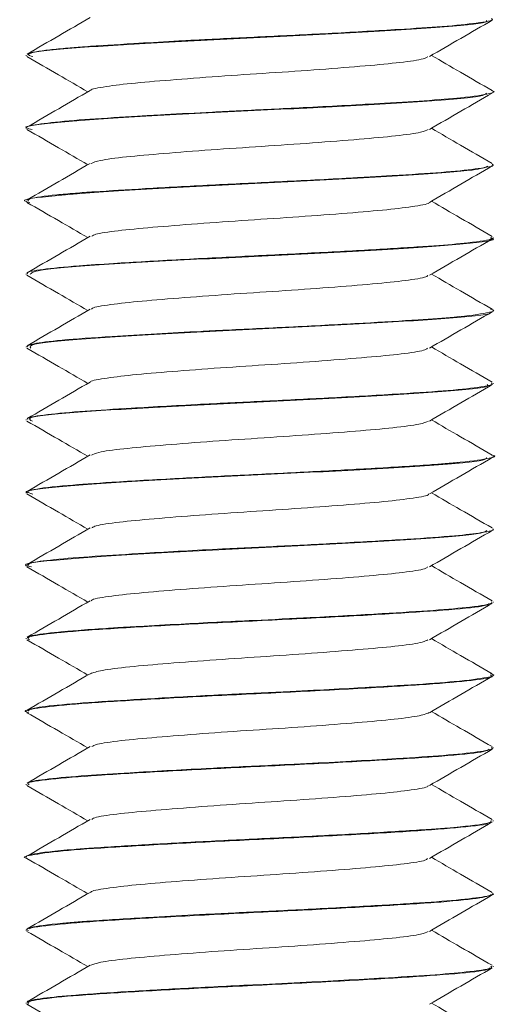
# Model space of a CAD drawing. Header units: millimetres. Extents: x -229 to 889, y -1749 to -342.
# Tile 14 of 23: x 844 to 852, y -1337 to -1320. Entities that reach past the tile are written whole.
import ezdxf

# ---------------------------------------------------------------- set-up
doc = ezdxf.new("R2010")
doc.units = ezdxf.units.MM

msp = doc.modelspace()

# ---------------------------------------------------------------- linework, layer by layer
at = {"color": 7, "linetype": 'Continuous', "lineweight": 15}
for p, q in [((843.743, -1320.227), (843.743, -1320.238)), ((851.743, -1320.863), (851.743, -1320.853)), ((843.743, -1321.478), (843.743, -1321.488)), ((851.743, -1322.113), (851.743, -1322.102)), ((843.743, -1322.727), (843.743, -1322.737)), ((851.743, -1323.362), (851.743, -1323.353)), ((843.743, -1323.978), (843.743, -1323.987)), ((851.743, -1324.612), (851.743, -1324.603)), ((843.743, -1325.227), (843.743, -1325.237)), ((851.743, -1325.862), (851.743, -1325.852)), ((843.743, -1326.477), (843.743, -1326.488)), ((851.743, -1327.113), (851.743, -1327.103)), ((843.743, -1327.728), (843.743, -1327.738)), ((851.743, -1328.363), (851.743, -1328.352)), ((843.743, -1328.977), (843.743, -1328.988)), ((851.743, -1329.613), (851.743, -1329.602)), ((843.743, -1330.228), (843.743, -1330.237)), ((851.743, -1330.862), (851.743, -1330.853)), ((843.743, -1331.477), (843.743, -1331.487)), ((851.743, -1332.113), (851.743, -1332.102)), ((843.743, -1332.727), (843.743, -1332.738)), ((851.743, -1333.362), (851.743, -1333.353)), ((843.743, -1333.978), (843.743, -1333.987)), ((851.743, -1334.612), (851.743, -1334.602)), ((843.743, -1335.227), (843.743, -1335.238)), ((851.743, -1335.863), (851.743, -1335.852)), ((843.743, -1336.478), (843.743, -1336.487))]:
    msp.add_line(p, q, dxfattribs=at)
for points, knots in [([(844.839, -1319.584), (844.659, -1319.688), (844.3, -1319.897), (843.94, -1320.105), (843.761, -1320.21)], [0, 0, 0, 0, 0.499756, 1, 1, 1, 1]), ([(851.718, -1319.602), (851.725, -1319.607), (851.766, -1319.631), (851.507, -1319.677), (850.939, -1319.736), (850.091, -1319.79), (849.045, -1319.851), (847.884, -1319.909), (847.076, -1319.947), (846.559, -1319.974), (846.141, -1319.997), (845.476, -1320.035), (844.876, -1320.073), (844.422, -1320.108), (844.033, -1320.148), (843.755, -1320.19), (843.772, -1320.218), (843.777, -1320.227)], [0, 0, 0, 0, 0.022008, 0.121371, 0.214209, 0.29702, 0.399141, 0.491477, 0.575087, 0.591322, 0.619545, 0.680866, 0.769172, 0.806002, 0.855655, 0.955157, 1, 1, 1, 1]), ([(843.858, -1320.254), (843.814, -1320.239), (843.684, -1320.194), (844.365, -1320.115), (845.716, -1320.028), (847.513, -1319.935), (849.359, -1319.846), (850.833, -1319.756), (851.655, -1319.682), (851.638, -1319.64), (851.633, -1319.629)], [0, 0, 0, 0, 0.073489, 0.219415, 0.363067, 0.508567, 0.652938, 0.7972, 0.942794, 1, 1, 1, 1]), ([(850.652, -1320.253), (850.832, -1320.149), (851.191, -1319.94), (851.551, -1319.732), (851.731, -1319.628)], [0, 0, 0, 0, 0.499755, 1, 1, 1, 1]), ([(843.756, -1320.253), (843.936, -1320.357), (844.283, -1320.558), (844.631, -1320.76), (844.798, -1320.857)], [0, 0, 0, 0, 0.517517, 1, 1, 1, 1]), ([(844.85, -1320.834), (844.849, -1320.832), (844.846, -1320.811), (845.09, -1320.766), (845.58, -1320.706), (846.294, -1320.648), (847.131, -1320.584), (848.028, -1320.527), (848.897, -1320.466), (849.664, -1320.404), (850.244, -1320.347), (850.58, -1320.293), (850.61, -1320.263), (850.62, -1320.253)], [0, 0, 0, 0, 0.009588, 0.114512, 0.218454, 0.321743, 0.426855, 0.529637, 0.634217, 0.738697, 0.841547, 0.946676, 1, 1, 1, 1]), ([(851.726, -1320.835), (851.546, -1320.73), (851.2, -1320.53), (850.854, -1320.329), (850.688, -1320.232)], [0, 0, 0, 0, 0.519661, 1, 1, 1, 1]), ([(851.719, -1320.835), (851.723, -1320.836), (851.798, -1320.854), (851.692, -1320.893), (851.309, -1320.953), (850.599, -1321.009), (849.698, -1321.064), (848.594, -1321.125), (847.603, -1321.171), (846.807, -1321.211), (846.273, -1321.239), (845.859, -1321.263), (845.563, -1321.28), (845.071, -1321.31), (844.414, -1321.354), (843.91, -1321.415), (843.706, -1321.455), (843.751, -1321.476), (843.755, -1321.478)], [0, 0, 0, 0, 0.0049527, 0.0850885, 0.1933445, 0.2722246, 0.3492371, 0.4562255, 0.5406777, 0.577203, 0.6431362, 0.6697152, 0.6846536, 0.7228919, 0.8093493, 0.9020449, 0.9918758, 1, 1, 1, 1]), ([(843.847, -1321.504), (843.805, -1321.494), (843.638, -1321.455), (844.192, -1321.382), (845.423, -1321.295), (847.174, -1321.201), (849.04, -1321.113), (850.607, -1321.021), (851.569, -1320.943), (851.615, -1320.896), (851.631, -1320.879)], [0, 0, 0, 0, 0.047674, 0.193289, 0.336928, 0.482853, 0.626673, 0.7718, 0.916609, 1, 1, 1, 1]), ([(844.839, -1320.834), (844.659, -1320.938), (844.3, -1321.147), (843.94, -1321.355), (843.761, -1321.46)], [0, 0, 0, 0, 0.499756, 1, 1, 1, 1]), ([(850.652, -1321.503), (850.832, -1321.399), (851.191, -1321.19), (851.551, -1320.982), (851.731, -1320.878)], [0, 0, 0, 0, 0.499758, 1, 1, 1, 1]), ([(843.756, -1321.503), (843.936, -1321.607), (844.283, -1321.808), (844.631, -1322.01), (844.798, -1322.107)], [0, 0, 0, 0, 0.5175228, 1, 1, 1, 1]), ([(844.854, -1322.085), (844.895, -1322.068), (844.982, -1322.031), (845.428, -1321.972), (846.083, -1321.915), (846.895, -1321.851), (847.784, -1321.793), (848.669, -1321.733), (849.47, -1321.67), (850.108, -1321.613), (850.528, -1321.555), (850.6, -1321.519), (850.632, -1321.503)], [0, 0, 0, 0, 0.08765, 0.192047, 0.294488, 0.399275, 0.502435, 0.605924, 0.710621, 0.812999, 0.917564, 1, 1, 1, 1]), ([(851.726, -1322.085), (851.546, -1321.98), (851.2, -1321.78), (850.854, -1321.579), (850.688, -1321.482)], [0, 0, 0, 0, 0.519668, 1, 1, 1, 1]), ([(844.839, -1322.084), (844.659, -1322.188), (844.3, -1322.397), (843.94, -1322.605), (843.761, -1322.71)], [0, 0, 0, 0, 0.499765, 1, 1, 1, 1]), ([(851.73, -1322.102), (851.734, -1322.104), (851.783, -1322.125), (851.575, -1322.165), (851.08, -1322.225), (850.475, -1322.266), (850.052, -1322.292), (849.904, -1322.301), (849.824, -1322.306), (849.786, -1322.308), (849.77, -1322.309), (849.765, -1322.309), (849.763, -1322.309), (849.763, -1322.309), (849.763, -1322.309), (849.763, -1322.309), (849.763, -1322.309), (849.763, -1322.309), (849.761, -1322.309), (849.743, -1322.31), (849.692, -1322.313), (849.544, -1322.322), (849.021, -1322.351), (848.108, -1322.398), (846.884, -1322.456), (845.791, -1322.516), (845.039, -1322.562), (844.559, -1322.596), (844.131, -1322.635), (843.786, -1322.681), (843.779, -1322.714), (843.776, -1322.727)], [0, 0, 0, 0, 0.0092389, 0.1011239, 0.1940102, 0.2842998, 0.3078357, 0.3204122, 0.3269028, 0.3301985, 0.3310283, 0.331443, 0.3314953, 0.331522, 0.3315339, 0.3315382, 0.3315394, 0.3315598, 0.3316013, 0.3319639, 0.3368445, 0.3452465, 0.3726036, 0.4750439, 0.5662153, 0.6625393, 0.7501978, 0.7896037, 0.8354681, 0.9357027, 1, 1, 1, 1]), ([(843.808, -1322.754), (843.784, -1322.749), (843.601, -1322.714), (844.048, -1322.649), (845.144, -1322.561), (846.84, -1322.467), (848.711, -1322.38), (850.36, -1322.286), (851.476, -1322.205), (851.601, -1322.152), (851.656, -1322.129)], [0, 0, 0, 0, 0.021783, 0.16663, 0.310635, 0.456511, 0.600153, 0.745964, 0.890063, 1, 1, 1, 1]), ([(850.652, -1322.753), (850.832, -1322.649), (851.191, -1322.44), (851.551, -1322.232), (851.731, -1322.128)], [0, 0, 0, 0, 0.499755, 1, 1, 1, 1]), ([(843.756, -1322.753), (843.936, -1322.857), (844.283, -1323.058), (844.631, -1323.26), (844.798, -1323.357)], [0, 0, 0, 0, 0.5175228, 1, 1, 1, 1]), ([(844.87, -1323.334), (844.885, -1323.323), (844.927, -1323.292), (845.286, -1323.238), (845.885, -1323.181), (846.664, -1323.119), (847.539, -1323.057), (848.435, -1323), (849.263, -1322.936), (849.962, -1322.879), (850.429, -1322.818), (850.657, -1322.775), (850.647, -1322.754), (850.647, -1322.753)], [0, 0, 0, 0, 0.058493, 0.16357, 0.266292, 0.370977, 0.475326, 0.578264, 0.683402, 0.786437, 0.890662, 0.995432, 1, 1, 1, 1]), ([(851.726, -1323.335), (851.546, -1323.23), (851.2, -1323.03), (850.854, -1322.829), (850.688, -1322.732)], [0, 0, 0, 0, 0.519668, 1, 1, 1, 1]), ([(851.707, -1323.353), (851.715, -1323.36), (851.743, -1323.39), (851.405, -1323.441), (850.855, -1323.491), (850.335, -1323.524), (849.71, -1323.563), (848.807, -1323.613), (847.598, -1323.672), (846.354, -1323.734), (845.338, -1323.793), (844.534, -1323.846), (843.993, -1323.901), (843.73, -1323.948), (843.764, -1323.972), (843.772, -1323.978)], [0, 0, 0, 0, 0.039596, 0.149051, 0.231839, 0.275537, 0.322101, 0.417309, 0.507433, 0.610092, 0.715162, 0.781631, 0.878408, 0.972709, 1, 1, 1, 1]), ([(844.839, -1323.334), (844.659, -1323.438), (844.3, -1323.647), (843.94, -1323.855), (843.761, -1323.96)], [0, 0, 0, 0, 0.499765, 1, 1, 1, 1]), ([(843.81, -1323.987), (843.833, -1323.964), (843.886, -1323.91), (844.915, -1323.826), (846.506, -1323.734), (848.37, -1323.647), (850.117, -1323.552), (851.308, -1323.465), (851.846, -1323.399), (851.715, -1323.366), (851.702, -1323.362)], [0, 0, 0, 0, 0.114374, 0.25903, 0.404304, 0.548064, 0.69401, 0.837683, 0.983193, 1, 1, 1, 1]), ([(850.652, -1324.003), (850.832, -1323.899), (851.191, -1323.69), (851.551, -1323.482), (851.731, -1323.378)], [0, 0, 0, 0, 0.499755, 1, 1, 1, 1]), ([(851.726, -1324.585), (851.546, -1324.48), (851.2, -1324.28), (850.854, -1324.079), (850.688, -1323.982)], [0, 0, 0, 0, 0.519668, 1, 1, 1, 1]), ([(843.756, -1324.003), (843.936, -1324.107), (844.283, -1324.308), (844.631, -1324.51), (844.798, -1324.607)], [0, 0, 0, 0, 0.5175228, 1, 1, 1, 1]), ([(844.865, -1324.584), (844.867, -1324.578), (844.877, -1324.553), (845.163, -1324.504), (845.699, -1324.446), (846.441, -1324.386), (847.296, -1324.323), (848.195, -1324.266), (849.049, -1324.204), (849.79, -1324.144), (850.327, -1324.085), (850.613, -1324.036), (850.622, -1324.01), (850.624, -1324.003)], [0, 0, 0, 0, 0.0293601, 0.1344788, 0.2377698, 0.3417213, 0.4466523, 0.549311, 0.6542489, 0.7581832, 0.8614916, 0.9666063, 1, 1, 1, 1]), ([(851.699, -1324.584), (851.716, -1324.589), (851.796, -1324.61), (851.647, -1324.654), (851.208, -1324.713), (850.443, -1324.769), (849.513, -1324.825), (848.374, -1324.885), (847.512, -1324.926), (846.986, -1324.952), (846.572, -1324.973), (845.94, -1325.008), (845.087, -1325.058), (844.326, -1325.112), (843.825, -1325.174), (843.775, -1325.21), (843.752, -1325.227)], [0, 0, 0, 0, 0.0206338, 0.1018818, 0.2098197, 0.283522, 0.3724891, 0.4690346, 0.5565336, 0.5700715, 0.5928685, 0.6552064, 0.7256637, 0.8260256, 0.9192098, 1, 1, 1, 1]), ([(844.839, -1324.584), (844.659, -1324.688), (844.3, -1324.897), (843.94, -1325.105), (843.761, -1325.21)], [0, 0, 0, 0, 0.499765, 1, 1, 1, 1]), ([(843.824, -1325.253), (843.808, -1325.23), (843.771, -1325.177), (844.677, -1325.091), (846.187, -1325.001), (848.03, -1324.912), (849.829, -1324.819), (851.131, -1324.732), (851.772, -1324.665), (851.695, -1324.631), (851.687, -1324.628)], [0, 0, 0, 0, 0.113126, 0.258617, 0.403008, 0.547261, 0.692872, 0.836499, 0.982408, 1, 1, 1, 1]), ([(850.652, -1325.253), (850.832, -1325.149), (851.191, -1324.94), (851.551, -1324.732), (851.731, -1324.628)], [0, 0, 0, 0, 0.499761, 1, 1, 1, 1]), ([(843.756, -1325.253), (843.936, -1325.357), (844.283, -1325.558), (844.631, -1325.76), (844.798, -1325.857)], [0, 0, 0, 0, 0.5175228, 1, 1, 1, 1]), ([(844.84, -1325.834), (844.84, -1325.834), (844.832, -1325.814), (845.06, -1325.772), (845.527, -1325.711), (846.228, -1325.653), (847.055, -1325.59), (847.951, -1325.532), (848.826, -1325.471), (849.604, -1325.409), (850.203, -1325.352), (850.564, -1325.297), (850.606, -1325.265), (850.622, -1325.253)], [0, 0, 0, 0, 0.000537, 0.105315, 0.209523, 0.312568, 0.417703, 0.52063, 0.62499, 0.729661, 0.832384, 0.937462, 1, 1, 1, 1]), ([(851.726, -1325.835), (851.546, -1325.73), (851.2, -1325.53), (850.854, -1325.329), (850.688, -1325.232)], [0, 0, 0, 0, 0.519668, 1, 1, 1, 1]), ([(844.839, -1325.834), (844.659, -1325.938), (844.3, -1326.147), (843.94, -1326.355), (843.761, -1326.46)], [0, 0, 0, 0, 0.499765, 1, 1, 1, 1]), ([(851.712, -1325.852), (851.721, -1325.858), (851.757, -1325.879), (851.539, -1325.921), (851.036, -1325.978), (850.154, -1326.037), (849.057, -1326.1), (847.889, -1326.158), (846.687, -1326.216), (845.606, -1326.277), (844.685, -1326.334), (844.056, -1326.392), (843.747, -1326.442), (843.768, -1326.47), (843.774, -1326.477)], [0, 0, 0, 0, 0.026503, 0.103545, 0.200499, 0.294501, 0.398978, 0.491983, 0.574544, 0.685466, 0.768457, 0.86232, 0.961698, 1, 1, 1, 1]), ([(843.853, -1326.504), (843.815, -1326.486), (843.712, -1326.438), (844.466, -1326.356), (845.876, -1326.269), (847.691, -1326.177), (849.524, -1326.086), (850.942, -1325.998), (851.697, -1325.926), (851.655, -1325.887), (851.645, -1325.878)], [0, 0, 0, 0, 0.087122, 0.233024, 0.376833, 0.521923, 0.666731, 0.810675, 0.956502, 1, 1, 1, 1]), ([(850.652, -1326.503), (850.832, -1326.399), (851.191, -1326.19), (851.551, -1325.982), (851.731, -1325.878)], [0, 0, 0, 0, 0.499761, 1, 1, 1, 1]), ([(843.756, -1326.503), (843.936, -1326.607), (844.283, -1326.808), (844.631, -1327.01), (844.798, -1327.107)], [0, 0, 0, 0, 0.5175228, 1, 1, 1, 1]), ([(844.862, -1327.085), (844.892, -1327.07), (844.965, -1327.034), (845.382, -1326.977), (846.02, -1326.92), (846.821, -1326.857), (847.707, -1326.797), (848.596, -1326.738), (849.406, -1326.675), (850.061, -1326.618), (850.511, -1326.558), (850.599, -1326.52), (850.64, -1326.502)], [0, 0, 0, 0, 0.078383, 0.182939, 0.285319, 0.390022, 0.493493, 0.596667, 0.701452, 0.803885, 0.908293, 1, 1, 1, 1]), ([(851.726, -1327.085), (851.546, -1326.98), (851.2, -1326.78), (850.854, -1326.579), (850.688, -1326.482)], [0, 0, 0, 0, 0.519668, 1, 1, 1, 1]), ([(851.716, -1327.084), (851.721, -1327.086), (851.817, -1327.104), (851.679, -1327.143), (851.37, -1327.194), (850.939, -1327.232), (850.479, -1327.266), (849.72, -1327.313), (848.585, -1327.375), (847.441, -1327.429), (846.265, -1327.489), (845.229, -1327.549), (844.356, -1327.61), (843.923, -1327.661), (843.784, -1327.7), (843.728, -1327.716), (843.754, -1327.726), (843.759, -1327.728)], [0, 0, 0, 0, 0.0047192, 0.0850859, 0.1945567, 0.2303427, 0.2620347, 0.3604613, 0.4489936, 0.5401543, 0.62308, 0.7261459, 0.8120629, 0.919423, 0.9560208, 0.9903249, 1, 1, 1, 1]), ([(844.839, -1327.084), (844.659, -1327.188), (844.3, -1327.397), (843.94, -1327.605), (843.761, -1327.71)], [0, 0, 0, 0, 0.499759, 1, 1, 1, 1]), ([(843.856, -1327.754), (843.811, -1327.742), (843.661, -1327.699), (844.28, -1327.623), (845.576, -1327.536), (847.352, -1327.442), (849.209, -1327.354), (850.729, -1327.263), (851.615, -1327.187), (851.626, -1327.143), (851.629, -1327.129)], [0, 0, 0, 0, 0.061281, 0.207119, 0.350719, 0.496479, 0.640544, 0.785175, 0.930451, 1, 1, 1, 1]), ([(850.652, -1327.753), (850.832, -1327.649), (851.191, -1327.44), (851.551, -1327.232), (851.731, -1327.128)], [0, 0, 0, 0, 0.499761, 1, 1, 1, 1]), ([(843.756, -1327.753), (843.936, -1327.857), (844.283, -1328.058), (844.631, -1328.26), (844.798, -1328.357)], [0, 0, 0, 0, 0.5175228, 1, 1, 1, 1]), ([(844.871, -1328.334), (844.88, -1328.325), (844.911, -1328.296), (845.245, -1328.243), (845.825, -1328.186), (846.593, -1328.124), (847.462, -1328.062), (848.36, -1328.005), (849.196, -1327.942), (849.909, -1327.883), (850.399, -1327.823), (850.644, -1327.778), (850.638, -1327.756), (850.637, -1327.753)], [0, 0, 0, 0, 0.049281, 0.154413, 0.257256, 0.361748, 0.466321, 0.569111, 0.674228, 0.777507, 0.881463, 0.986385, 1, 1, 1, 1]), ([(851.726, -1328.335), (851.546, -1328.23), (851.2, -1328.03), (850.854, -1327.829), (850.688, -1327.732)], [0, 0, 0, 0, 0.519668, 1, 1, 1, 1]), ([(844.839, -1328.334), (844.659, -1328.438), (844.3, -1328.647), (843.94, -1328.855), (843.761, -1328.96)], [0, 0, 0, 0, 0.499759, 1, 1, 1, 1]), ([(851.733, -1328.352), (851.736, -1328.354), (851.787, -1328.374), (851.587, -1328.413), (851.106, -1328.473), (850.285, -1328.529), (849.234, -1328.59), (848.128, -1328.647), (846.966, -1328.701), (845.849, -1328.763), (844.869, -1328.822), (844.186, -1328.877), (843.788, -1328.932), (843.779, -1328.964), (843.776, -1328.977)], [0, 0, 0, 0, 0.006827, 0.100494, 0.18593, 0.282303, 0.386728, 0.471422, 0.550678, 0.662551, 0.748788, 0.840976, 0.934428, 1, 1, 1, 1]), ([(843.832, -1329.004), (843.797, -1328.997), (843.62, -1328.959), (844.12, -1328.89), (845.289, -1328.803), (847.015, -1328.708), (848.885, -1328.621), (850.493, -1328.528), (851.526, -1328.449), (851.607, -1328.399), (851.639, -1328.379)], [0, 0, 0, 0, 0.035454, 0.180759, 0.324524, 0.470485, 0.614174, 0.759683, 0.90411, 1, 1, 1, 1]), ([(850.652, -1329.003), (850.832, -1328.899), (851.191, -1328.69), (851.551, -1328.482), (851.731, -1328.378)], [0, 0, 0, 0, 0.499761, 1, 1, 1, 1]), ([(843.756, -1329.003), (843.936, -1329.107), (844.283, -1329.308), (844.631, -1329.51), (844.798, -1329.607)], [0, 0, 0, 0, 0.5175228, 1, 1, 1, 1]), ([(844.859, -1329.584), (844.86, -1329.58), (844.863, -1329.557), (845.128, -1329.51), (845.644, -1329.451), (846.373, -1329.392), (847.22, -1329.328), (848.118, -1329.272), (848.98, -1329.209), (849.733, -1329.148), (850.29, -1329.091), (850.598, -1329.039), (850.616, -1329.011), (850.621, -1329.003)], [0, 0, 0, 0, 0.020239, 0.125288, 0.228875, 0.332517, 0.437554, 0.540239, 0.645033, 0.74924, 0.852304, 0.957449, 1, 1, 1, 1]), ([(851.726, -1329.585), (851.546, -1329.48), (851.2, -1329.28), (850.854, -1329.079), (850.688, -1328.982)], [0, 0, 0, 0, 0.519668, 1, 1, 1, 1]), ([(843.799, -1330.253), (843.779, -1330.237), (843.734, -1330.199), (844.204, -1330.133), (845.071, -1330.068), (846.258, -1329.999), (847.614, -1329.931), (848.985, -1329.865), (850.216, -1329.794), (851.141, -1329.73), (851.655, -1329.671), (851.669, -1329.639), (851.674, -1329.628)], [0, 0, 0, 0, 0.080578, 0.190224, 0.297898, 0.406981, 0.515693, 0.623704, 0.733201, 0.840572, 0.950273, 1, 1, 1, 1]), ([(844.839, -1329.584), (844.659, -1329.688), (844.3, -1329.897), (843.94, -1330.105), (843.761, -1330.21)], [0, 0, 0, 0, 0.499759, 1, 1, 1, 1]), ([(851.715, -1329.602), (851.72, -1329.61), (851.742, -1329.638), (851.424, -1329.689), (850.76, -1329.749), (849.823, -1329.807), (848.74, -1329.867), (847.545, -1329.925), (846.531, -1329.975), (845.831, -1330.014), (845.499, -1330.034), (845.385, -1330.041), (845.332, -1330.044), (845.31, -1330.046), (845.234, -1330.05), (844.99, -1330.066), (844.499, -1330.099), (844.004, -1330.15), (843.731, -1330.197), (843.772, -1330.221), (843.783, -1330.228)], [0, 0, 0, 0, 0.036273, 0.142527, 0.232854, 0.323996, 0.4301, 0.507538, 0.60904, 0.672486, 0.692071, 0.703534, 0.70622, 0.707804, 0.710358, 0.728946, 0.783738, 0.878245, 0.967797, 1, 1, 1, 1]), ([(850.652, -1330.253), (850.832, -1330.149), (851.191, -1329.94), (851.551, -1329.732), (851.731, -1329.628)], [0, 0, 0, 0, 0.499761, 1, 1, 1, 1]), ([(843.756, -1330.253), (843.936, -1330.357), (844.283, -1330.558), (844.631, -1330.76), (844.798, -1330.857)], [0, 0, 0, 0, 0.5175228, 1, 1, 1, 1]), ([(844.843, -1330.835), (844.896, -1330.816), (845.004, -1330.776), (845.485, -1330.716), (846.159, -1330.659), (846.981, -1330.595), (847.874, -1330.537), (848.754, -1330.476), (849.543, -1330.414), (850.16, -1330.357), (850.548, -1330.3), (850.603, -1330.267), (850.625, -1330.253)], [0, 0, 0, 0, 0.098536, 0.202694, 0.305275, 0.410113, 0.512959, 0.61678, 0.721329, 0.823706, 0.92841, 1, 1, 1, 1]), ([(851.726, -1330.835), (851.546, -1330.73), (851.2, -1330.53), (850.854, -1330.329), (850.688, -1330.232)], [0, 0, 0, 0, 0.519668, 1, 1, 1, 1]), ([(843.79, -1331.503), (843.773, -1331.499), (843.66, -1331.473), (843.899, -1331.425), (844.517, -1331.354), (845.551, -1331.29), (846.82, -1331.218), (848.206, -1331.154), (849.53, -1331.084), (850.661, -1331.017), (851.421, -1330.95), (851.774, -1330.896), (851.712, -1330.868), (851.698, -1330.862)], [0, 0, 0, 0, 0.018674, 0.124079, 0.230773, 0.335479, 0.44243, 0.547176, 0.653809, 0.759331, 0.865081, 0.971588, 1, 1, 1, 1]), ([(844.839, -1330.834), (844.659, -1330.938), (844.3, -1331.147), (843.94, -1331.355), (843.761, -1331.46)], [0, 0, 0, 0, 0.499759, 1, 1, 1, 1]), ([(851.699, -1330.834), (851.715, -1330.838), (851.799, -1330.86), (851.648, -1330.903), (851.188, -1330.966), (850.361, -1331.025), (849.502, -1331.075), (848.776, -1331.114), (848.075, -1331.15), (847.182, -1331.191), (846.091, -1331.248), (845.079, -1331.309), (844.316, -1331.364), (843.821, -1331.424), (843.786, -1331.46), (843.769, -1331.477)], [0, 0, 0, 0, 0.019627, 0.101741, 0.209386, 0.296588, 0.38578, 0.442286, 0.473805, 0.55125, 0.647768, 0.733145, 0.826996, 0.917788, 1, 1, 1, 1]), ([(850.652, -1331.503), (850.832, -1331.399), (851.191, -1331.19), (851.551, -1330.982), (851.731, -1330.878)], [0, 0, 0, 0, 0.499749, 1, 1, 1, 1]), ([(843.756, -1331.503), (843.936, -1331.607), (844.283, -1331.808), (844.631, -1332.01), (844.798, -1332.107)], [0, 0, 0, 0, 0.517516, 1, 1, 1, 1]), ([(844.867, -1332.084), (844.89, -1332.071), (844.947, -1332.038), (845.337, -1331.982), (845.957, -1331.925), (846.749, -1331.862), (847.63, -1331.802), (848.522, -1331.744), (849.342, -1331.68), (850.013, -1331.623), (850.493, -1331.562), (850.598, -1331.522), (850.65, -1331.502)], [0, 0, 0, 0, 0.069136, 0.173818, 0.276185, 0.380764, 0.484523, 0.58742, 0.692251, 0.794797, 0.899002, 1, 1, 1, 1]), ([(851.726, -1332.085), (851.546, -1331.98), (851.2, -1331.78), (850.854, -1331.579), (850.688, -1331.482)], [0, 0, 0, 0, 0.519668, 1, 1, 1, 1]), ([(844.839, -1332.084), (844.659, -1332.188), (844.3, -1332.397), (843.94, -1332.605), (843.761, -1332.71)], [0, 0, 0, 0, 0.499753, 1, 1, 1, 1]), ([(843.796, -1332.738), (843.782, -1332.73), (843.729, -1332.7), (844.116, -1332.644), (844.915, -1332.578), (846.069, -1332.51), (847.406, -1332.44), (848.787, -1332.375), (850.046, -1332.304), (851.026, -1332.24), (851.611, -1332.178), (851.659, -1332.142), (851.676, -1332.129)], [0, 0, 0, 0, 0.039905, 0.152222, 0.263188, 0.374639, 0.48668, 0.597111, 0.709665, 0.819822, 0.932285, 1, 1, 1, 1]), ([(851.719, -1332.102), (851.726, -1332.107), (851.761, -1332.131), (851.515, -1332.175), (850.95, -1332.236), (850.008, -1332.295), (849.033, -1332.353), (848.357, -1332.384), (848.193, -1332.394), (848.168, -1332.394), (848.16, -1332.395), (848.16, -1332.395), (848.16, -1332.395), (848.16, -1332.395), (848.16, -1332.395), (848.16, -1332.395), (848.156, -1332.395), (848.147, -1332.396), (848.126, -1332.396), (848.085, -1332.399), (848.001, -1332.403), (847.744, -1332.415), (847.341, -1332.434), (846.523, -1332.476), (845.614, -1332.526), (844.699, -1332.583), (844.103, -1332.637), (843.789, -1332.683), (843.789, -1332.705), (843.79, -1332.709)], [0, 0, 0, 0, 0.023556, 0.121966, 0.217486, 0.309817, 0.439806, 0.474785, 0.478726, 0.480746, 0.480778, 0.480793, 0.480798, 0.480799, 0.480802, 0.480813, 0.480905, 0.481642, 0.483113, 0.486056, 0.491942, 0.503713, 0.549694, 0.591005, 0.708258, 0.788768, 0.88521, 0.977233, 1, 1, 1, 1]), ([(850.652, -1332.753), (850.832, -1332.649), (851.191, -1332.44), (851.551, -1332.232), (851.731, -1332.128)], [0, 0, 0, 0, 0.499749, 1, 1, 1, 1]), ([(843.756, -1332.753), (843.936, -1332.857), (844.283, -1333.058), (844.631, -1333.26), (844.798, -1333.357)], [0, 0, 0, 0, 0.517516, 1, 1, 1, 1]), ([(844.869, -1333.334), (844.875, -1333.326), (844.895, -1333.299), (845.206, -1333.248), (845.767, -1333.191), (846.523, -1333.13), (847.386, -1333.067), (848.284, -1333.01), (849.129, -1332.947), (849.855, -1332.888), (850.367, -1332.829), (850.63, -1332.782), (850.63, -1332.758), (850.63, -1332.753)], [0, 0, 0, 0, 0.040097, 0.145243, 0.248262, 0.352525, 0.457284, 0.559982, 0.665038, 0.768609, 0.872265, 0.977298, 1, 1, 1, 1]), ([(851.726, -1333.335), (851.546, -1333.23), (851.2, -1333.03), (850.854, -1332.829), (850.688, -1332.732)], [0, 0, 0, 0, 0.519668, 1, 1, 1, 1]), ([(843.762, -1334.003), (843.759, -1334.002), (843.647, -1333.979), (843.847, -1333.936), (844.391, -1333.864), (845.379, -1333.8), (846.619, -1333.729), (847.999, -1333.664), (849.343, -1333.595), (850.513, -1333.526), (851.326, -1333.46), (851.727, -1333.408), (851.7, -1333.382), (851.696, -1333.378)], [0, 0, 0, 0, 0.00295, 0.110606, 0.220237, 0.327548, 0.437151, 0.544877, 0.653865, 0.762655, 0.870561, 0.980085, 1, 1, 1, 1]), ([(851.711, -1333.353), (851.711, -1333.364), (851.712, -1333.398), (851.371, -1333.443), (850.947, -1333.482), (850.492, -1333.515), (849.72, -1333.563), (848.59, -1333.625), (847.415, -1333.68), (846.284, -1333.737), (845.431, -1333.788), (844.886, -1333.823), (844.567, -1333.846), (844.256, -1333.874), (843.901, -1333.915), (843.732, -1333.953), (843.748, -1333.975), (843.75, -1333.978)], [0, 0, 0, 0, 0.057003, 0.170675, 0.203637, 0.240946, 0.339821, 0.43329, 0.525544, 0.617802, 0.70736, 0.756709, 0.79222, 0.824538, 0.888058, 0.988519, 1, 1, 1, 1]), ([(844.839, -1333.334), (844.659, -1333.438), (844.3, -1333.647), (843.94, -1333.855), (843.761, -1333.96)], [0, 0, 0, 0, 0.499753, 1, 1, 1, 1]), ([(850.652, -1334.003), (850.832, -1333.899), (851.191, -1333.69), (851.551, -1333.482), (851.731, -1333.378)], [0, 0, 0, 0, 0.499749, 1, 1, 1, 1]), ([(843.756, -1334.003), (843.936, -1334.107), (844.283, -1334.308), (844.631, -1334.51), (844.798, -1334.607)], [0, 0, 0, 0, 0.517516, 1, 1, 1, 1]), ([(844.851, -1334.584), (844.851, -1334.582), (844.848, -1334.56), (845.096, -1334.515), (845.589, -1334.455), (846.306, -1334.397), (847.144, -1334.334), (848.042, -1334.277), (848.909, -1334.215), (849.674, -1334.153), (850.251, -1334.096), (850.583, -1334.043), (850.611, -1334.013), (850.62, -1334.003)], [0, 0, 0, 0, 0.011149, 0.116098, 0.219987, 0.323325, 0.428429, 0.531193, 0.635808, 0.740251, 0.843127, 0.948264, 1, 1, 1, 1]), ([(851.726, -1334.585), (851.546, -1334.48), (851.2, -1334.28), (850.854, -1334.079), (850.688, -1333.982)], [0, 0, 0, 0, 0.519668, 1, 1, 1, 1]), ([(843.781, -1335.238), (843.77, -1335.233), (843.702, -1335.206), (844.034, -1335.155), (844.768, -1335.087), (845.883, -1335.021), (847.199, -1334.95), (848.585, -1334.886), (849.87, -1334.814), (850.906, -1334.75), (851.608, -1334.679), (851.698, -1334.635), (851.743, -1334.612)], [0, 0, 0, 0, 0.022801, 0.131886, 0.24057, 0.348586, 0.458064, 0.565429, 0.675119, 0.782592, 0.891904, 1, 1, 1, 1]), ([(844.839, -1334.584), (844.659, -1334.688), (844.3, -1334.897), (843.94, -1335.105), (843.761, -1335.21)], [0, 0, 0, 0, 0.499753, 1, 1, 1, 1]), ([(851.736, -1334.602), (851.738, -1334.604), (851.779, -1334.624), (851.589, -1334.663), (851.092, -1334.724), (850.288, -1334.779), (849.288, -1334.837), (848.198, -1334.894), (847.328, -1334.934), (846.579, -1334.973), (845.796, -1335.015), (845.104, -1335.058), (844.627, -1335.091), (844.183, -1335.13), (843.832, -1335.17), (843.806, -1335.201), (843.8, -1335.209)], [0, 0, 0, 0, 0.00601, 0.102017, 0.19835, 0.291288, 0.38856, 0.481292, 0.564973, 0.600747, 0.669915, 0.770373, 0.807879, 0.84455, 0.959519, 1, 1, 1, 1]), ([(850.652, -1335.253), (850.832, -1335.149), (851.191, -1334.94), (851.551, -1334.732), (851.731, -1334.628)], [0, 0, 0, 0, 0.499749, 1, 1, 1, 1]), ([(843.756, -1335.253), (843.936, -1335.357), (844.283, -1335.558), (844.631, -1335.76), (844.798, -1335.857)], [0, 0, 0, 0, 0.517516, 1, 1, 1, 1]), ([(844.853, -1335.835), (844.895, -1335.818), (844.986, -1335.78), (845.437, -1335.721), (846.095, -1335.664), (846.907, -1335.6), (847.797, -1335.542), (848.682, -1335.482), (849.481, -1335.419), (850.116, -1335.362), (850.531, -1335.304), (850.601, -1335.268), (850.631, -1335.253)], [0, 0, 0, 0, 0.08925, 0.193614, 0.296071, 0.40087, 0.50398, 0.607519, 0.712198, 0.814572, 0.919162, 1, 1, 1, 1]), ([(851.726, -1335.835), (851.546, -1335.73), (851.2, -1335.53), (850.854, -1335.329), (850.688, -1335.232)], [0, 0, 0, 0, 0.519668, 1, 1, 1, 1]), ([(851.708, -1335.852), (851.716, -1335.86), (851.748, -1335.889), (851.427, -1335.938), (850.792, -1335.997), (849.86, -1336.054), (848.774, -1336.115), (847.585, -1336.172), (846.519, -1336.225), (845.437, -1336.287), (844.57, -1336.342), (843.997, -1336.401), (843.728, -1336.447), (843.771, -1336.472), (843.782, -1336.478)], [0, 0, 0, 0, 0.03609, 0.143423, 0.229047, 0.314034, 0.435698, 0.503425, 0.59862, 0.690222, 0.78852, 0.876763, 0.969513, 1, 1, 1, 1]), ([(844.839, -1335.834), (844.659, -1335.938), (844.3, -1336.147), (843.94, -1336.355), (843.761, -1336.46)], [0, 0, 0, 0, 0.499753, 1, 1, 1, 1]), ([(843.78, -1336.503), (843.773, -1336.484), (843.757, -1336.443), (844.293, -1336.374), (845.208, -1336.31), (846.423, -1336.24), (847.791, -1336.173), (849.152, -1336.105), (850.355, -1336.035), (851.231, -1335.971), (851.689, -1335.915), (851.682, -1335.885), (851.68, -1335.878)], [0, 0, 0, 0, 0.094313, 0.204017, 0.311455, 0.420845, 0.529067, 0.63756, 0.746799, 0.854346, 0.964032, 1, 1, 1, 1]), ([(850.652, -1336.503), (850.832, -1336.399), (851.191, -1336.19), (851.551, -1335.982), (851.731, -1335.878)], [0, 0, 0, 0, 0.499749, 1, 1, 1, 1]), ([(843.756, -1336.503), (843.936, -1336.607), (844.283, -1336.808), (844.631, -1337.01), (844.798, -1337.107)], [0, 0, 0, 0, 0.517516, 1, 1, 1, 1]), ([(851.726, -1337.085), (851.546, -1336.98), (851.2, -1336.78), (850.854, -1336.579), (850.688, -1336.482)], [0, 0, 0, 0, 0.519655, 1, 1, 1, 1])]:
    msp.add_open_spline(points, degree=3, knots=knots, dxfattribs=at)

doc.saveas('drawing.dxf')
